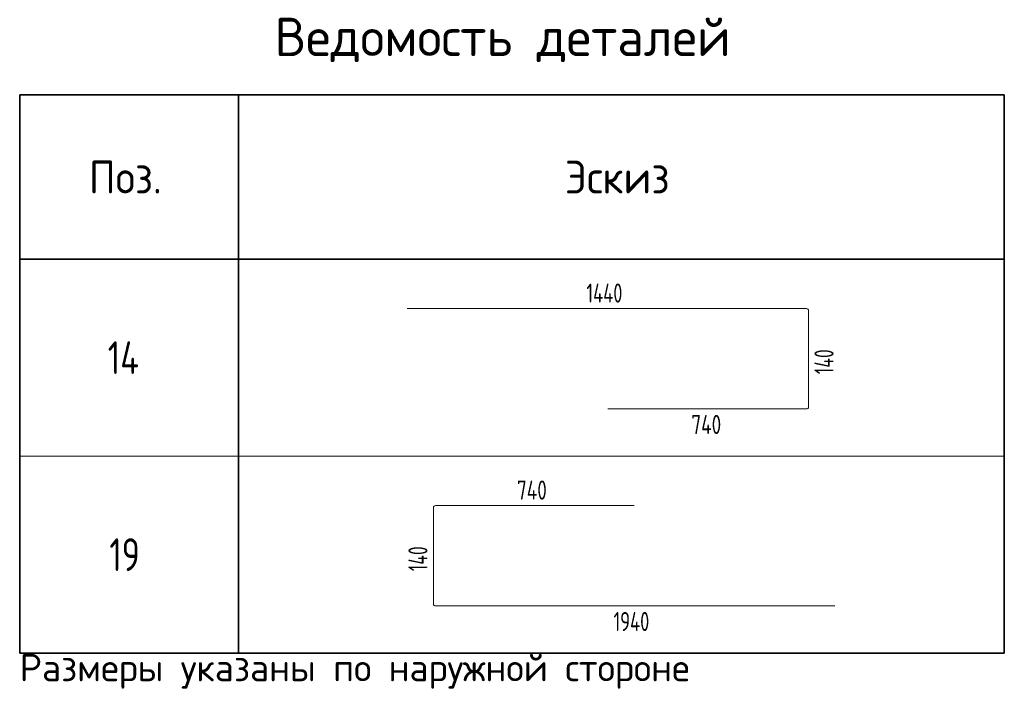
# Model space of a CAD drawing. Header units: metres. Extents: x -38 to 97, y -15 to 21.
# Tile 216 of 216: x 88.27 to 97.27, y 9.24 to 15.43. Entities that reach past the tile are written whole.
import ezdxf

# ---------------------------------------------------------------- set-up
doc = ezdxf.new("R2010")
doc.units = ezdxf.units.M
doc.styles.add('ISOCPEUR', font='txt')

msp = doc.modelspace()

# ---------------------------------------------------------------- linework, layer by layer
at = {"color": 7, "linetype": 'Continuous', "lineweight": 35, "transparency": 33554687}
for p, q in [((88.274, 14.7472), (97.274, 14.7472)), ((88.274, 13.2472), (88.274, 14.7472)), ((88.274, 14.7472), (88.274, 11.4472)), ((90.274, 13.2472), (90.274, 14.7472)), ((90.274, 14.7472), (90.274, 11.4472)), ((97.274, 13.2472), (97.274, 14.7472)), ((97.274, 14.7472), (97.274, 11.4472)), ((97.274, 13.2472), (88.274, 13.2472)), ((88.274, 12.9472), (88.274, 9.6472)), ((90.274, 12.9472), (90.274, 9.6472)), ((97.274, 12.9472), (97.274, 9.6472)), ((88.274, 9.6472), (97.274, 9.6472))]:
    msp.add_line(p, q, dxfattribs=at)
at = {"color": 7, "linetype": 'Continuous', "lineweight": 18, "transparency": 33554687}
for p, q in [((91.816, 12.7954), (95.4654, 12.7954)), ((95.4843, 12.7765), (95.4843, 11.8972)), ((95.4654, 11.8783), (93.6501, 11.8783)), ((92.0752, 10.9954), (93.8905, 10.9954)), ((92.0563, 10.0972), (92.0563, 10.9765)), ((95.7246, 10.0783), (92.0752, 10.0783))]:
    msp.add_line(p, q, dxfattribs=at)
at = {"color": 7, "linetype": 'Continuous', "lineweight": 13, "transparency": 33554687}
for p, q in [((88.274, 11.4472), (97.274, 11.4472)), ((88.274, 9.6472), (97.274, 9.6472))]:
    msp.add_line(p, q, dxfattribs=at)
at = {"color": 7, "linetype": 'Continuous', "lineweight": 18, "transparency": 33554687}
for centre, start, end in [((95.4654, 12.7765), 0, 90), ((95.4654, 11.8972), 270, 0), ((92.0752, 10.9765), 90, 180), ((92.0752, 10.0972), 180, 270)]:
    msp.add_arc(centre, 0.0189, start, end, dxfattribs=at)

# ---------------------------------------------------------------- texts
at = {"color": 7, "linetype": 'Continuous', "lineweight": 35, "transparency": 33554687, "attachment_point": 7, "style": 'ISOCPEUR'}
for s, insert, char_height, width in [('\\W0.98;Ведомость деталей', (90.604, 15.0472), 0.35, 4.509792), ('\\W0.92;Поз.', (88.9065, 13.8472), 0.3, 0.872985), ('\\W0.94;Эскиз', (93.2565, 13.8472), 0.3, 1.176116), ('\\W0.76;14', (89.079, 12.1972), 0.3, 0.504562), ('\\W0.75;19', (89.094, 10.3972), 0.3, 0.472281)]:
    msp.add_mtext(s, dxfattribs=dict(at, insert=insert, char_height=char_height, width=width))
at = {"color": 7, "linetype": 'Continuous', "lineweight": 25, "transparency": 33554687, "char_height": 0.175, "attachment_point": 7, "style": 'ISOCPEUR'}
for s, insert, width in [('\\W0.70;1440', (93.4541, 12.8497), 0.45304), ('\\W0.73;740', (94.4132, 11.649), 0.371916), ('\\W0.73;740', (92.8194, 11.0497), 0.371916), ('\\W0.70;1940', (93.7015, 9.849), 0.438726)]:
    msp.add_mtext(s, dxfattribs=dict(at, insert=insert, width=width))
at = {"color": 7, "linetype": 'Continuous', "lineweight": 25, "transparency": 33554687, "char_height": 0.175, "width": 0.338176, "attachment_point": 7, "rotation": 90, "style": 'ISOCPEUR'}
for insert in [(95.7136, 12.1968), (92.0019, 10.3968)]:
    msp.add_mtext('\\W0.67;140', dxfattribs=dict(at, insert=insert))
at = {"color": 7, "linetype": 'Continuous', "lineweight": 13, "transparency": 33554687, "insert": (88.274, 9.3222), "char_height": 0.25, "width": 6.395512, "attachment_point": 7, "style": 'ISOCPEUR'}
msp.add_mtext('\\W0.99;Размеры указаны по наружной стороне', dxfattribs=at)

doc.saveas('drawing.dxf')
